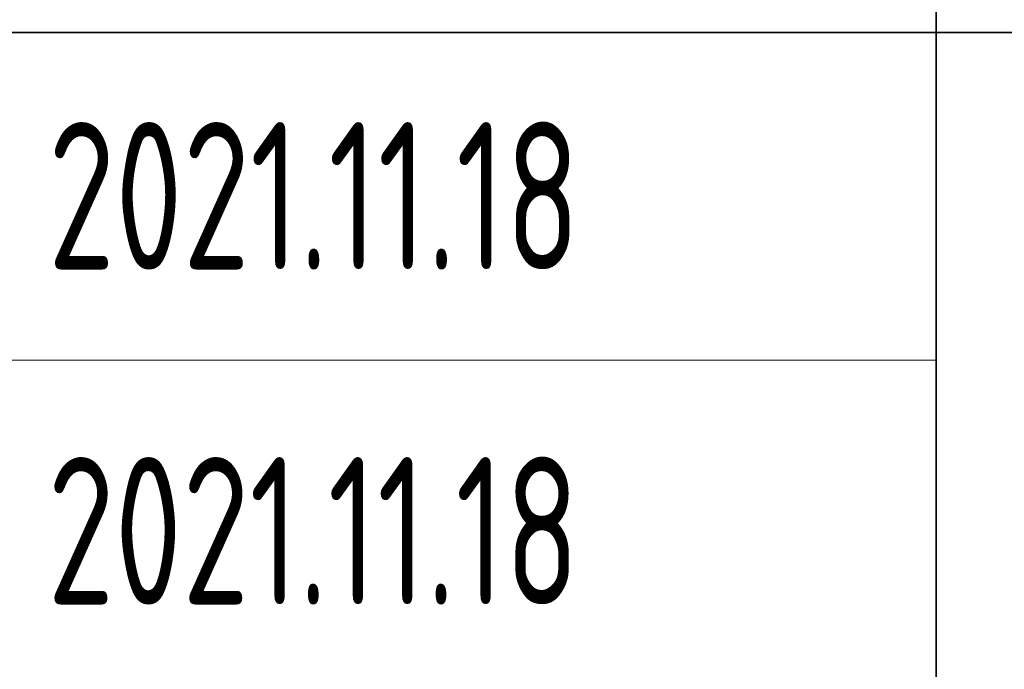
# Model space of a CAD drawing. Header units: millimetres. Extents: x 6 to 292, y 5 to 204.
# Tile 13 of 24: x 184 to 196, y 18 to 26. Entities that reach past the tile are written whole.
import ezdxf
from ezdxf.entities.mleader import LeaderData, LeaderLine
from ezdxf.math import Vec2, Vec3

# ---------------------------------------------------------------- set-up
doc = ezdxf.new("R2010")
doc.units = ezdxf.units.MM
for name, color, linetype in [('Default', 7, 'Continuous'), ('细实线', 7, 'Continuous'), ('轮廓线', 7, 'Continuous')]:
    doc.layers.add(name, color=color, linetype=linetype)

# ---------------------------------------------------------------- blocks, each defined once
blk = doc.blocks.new('_Dot')
at = {"color": 0, "linetype": 'ByBlock', "lineweight": -2}
blk.add_line((-0.5, 0), (-1, 0), dxfattribs=at)
at = {"color": 0, "linetype": 'ByBlock', "const_width": 0.5}
blk.add_lwpolyline([(-0.25, 0, 1), (0.25, 0, 1)], format="xyb", close=True, dxfattribs=at)

msp = doc.modelspace()

# ---------------------------------------------------------------- linework, layer by layer
at = {"layer": '细实线', "color": 7, "linetype": 'Continuous', "lineweight": 13}
for p, q in [((195, 26), (167, 26)), ((195, 22), (167, 22))]:
    msp.add_line(p, q, dxfattribs=at)
at = {"layer": '轮廓线', "color": 7, "linetype": 'Continuous', "lineweight": 35}
for p, q in [((195, 10), (195, 34)), ((167, 26), (287, 26))]:
    msp.add_line(p, q, dxfattribs=at)

# ---------------------------------------------------------------- leaders
at = {"layer": 'Default', "color": 7, "linetype": 'Continuous', "lineweight": 13}
ml = msp.add_multileader_mtext('Standard', dxfattribs=at)
ml.set_content('{\\pxsm0.9;\\fSolid Edge ANSI|b0||i0||c0|p34;\\W0.7;2021.11.18\\P}', color=256)
ml.set_leader_properties()
ml.set_arrow_properties(name='DOT')
ml.build(insert=Vec2(0, 0))
ml.multileader.update_dxf_attribs({"leader_type": 0, "dogleg_length": 0, "arrow_head_size": 1.8})
ctx = ml.context
ctx.base_point, ctx.char_height, ctx.arrow_head_size, ctx.landing_gap_size = Vec3(182.168, 24), 1.8, 1.8, 0.63
ctx.mtext.insert = Vec3(184.168, 24.908)
ml = msp.add_multileader_mtext('Standard', dxfattribs=at)
ml.set_content('{\\pxsm0.9;\\fSolid Edge ANSI|b0||i0||c0|p34;\\W0.7;2021.11.18\\P}', color=256)
ml.set_leader_properties()
ml.set_arrow_properties(name='DOT')
ml.build(insert=Vec2(0, 0))
ml.multileader.update_dxf_attribs({"leader_type": 0, "dogleg_length": 0, "arrow_head_size": 1.8})
ctx = ml.context
ctx.base_point, ctx.char_height, ctx.arrow_head_size, ctx.landing_gap_size = Vec3(182.161, 19.911), 1.8, 1.8, 0.63
ctx.mtext.insert = Vec3(184.161, 20.819)

doc.saveas('drawing.dxf')
